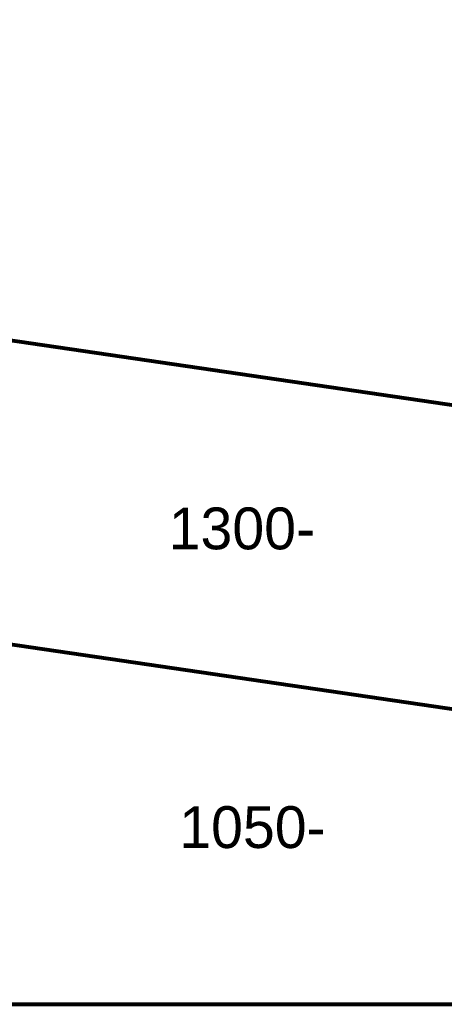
# Model space of a CAD drawing. Header units: millimetres. Extents: x -90830 to 24172, y -102460 to 73669.
# Tile 190 of 198: x 8139 to 10677, y 63197 to 69088. Entities that reach past the tile are written whole.
import ezdxf

# ---------------------------------------------------------------- set-up
doc = ezdxf.new("R2010")
doc.units = ezdxf.units.MM
doc.layers.add('Algemeen', color=253, linetype='Continuous', lineweight=9)
doc.layers.add('Algemeen01', color=253, linetype='Continuous', lineweight=80)
doc.styles.add('ARIAL', font='arial.ttf')

msp = doc.modelspace()

# ---------------------------------------------------------------- linework, layer by layer
at = {"layer": 'Algemeen01'}
for p, q in [((19211.9, 65536.5), (-5002.8, 69087.8)), ((17626.5, 65769.1), (176.5, 68328.2)), ((17626.5, 65769.1), (496.5, 68281.3)), ((17626.5, 63949.8), (1661.5, 66291.2)), ((1661.5, 63197.1), (15646.5, 63197.1))]:
    msp.add_line(p, q, dxfattribs=at)

# ---------------------------------------------------------------- texts
at = {"layer": 'Algemeen', "char_height": 250, "width": 1022.917, "attachment_point": 7, "style": 'ARIAL'}
for s, insert in [('\\W0.98;1300-', (9029.5, 65915.7)), ('\\W0.98;1050-', (9092.8, 64128.6))]:
    msp.add_mtext(s, dxfattribs=dict(at, insert=insert))

doc.saveas('drawing.dxf')
